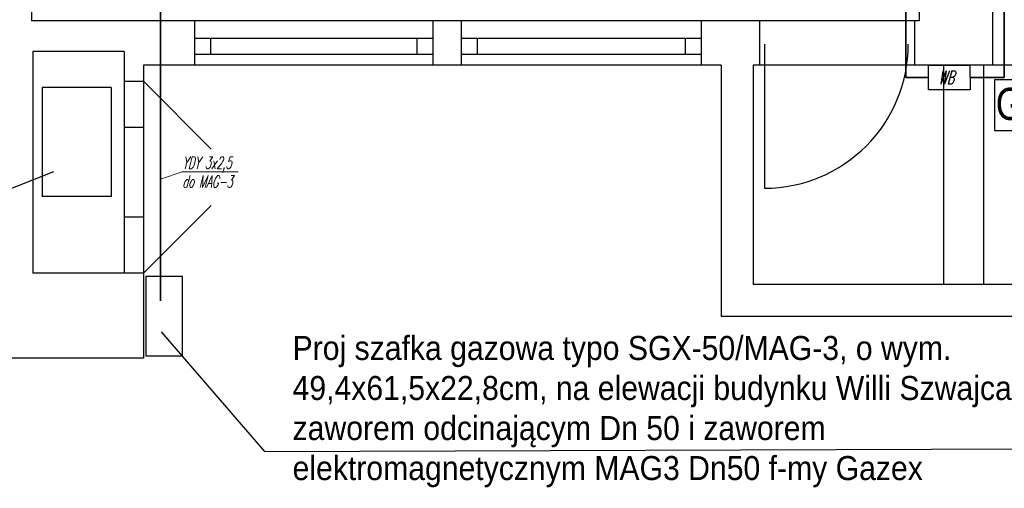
# Model space of a CAD drawing. Header units: millimetres. Extents: x 3448 to 3790, y 468 to 738.
# Tile 2 of 6: x 3552 to 3675, y 468 to 526. Entities that reach past the tile are written whole.
import ezdxf
from ezdxf.enums import TextEntityAlignment as Align

# ---------------------------------------------------------------- set-up
doc = ezdxf.new("R2010")
doc.units = ezdxf.units.MM
doc.linetypes.add('DASHED', pattern=[181.05, 120.7, -60.35])
doc.linetypes.add('DASHED2', pattern=[9.525, 6.35, -3.175])
for name, color, linetype, lineweight in [('Opisy', 2, 'Continuous', 20), ('Przewody', 1, 'Continuous', 35), ('Symbole', 3, 'Continuous', 30), ('Ściany', 8, 'Continuous', 30)]:
    doc.layers.add(name, color=color, linetype=linetype, lineweight=lineweight)
doc.styles.add('opis_szachtow', font='ARIALN.TTF')
doc.styles.add('Romans', font='romans.shx', dxfattribs={"oblique": 15, "height": 2})
doc.styles.get("Standard").update_dxf_attribs({"font": 'arial.ttf'})

# ---------------------------------------------------------------- blocks, each defined once
blk = doc.blocks.new('WB')
at = {"layer": 'Symbole'}
for p, q in [((1653.08, 361.05), (1653.08, 364.13)), ((1653.08, 364.13), (1658.25, 364.13)), ((1658.25, 364.13), (1658.25, 361.05)), ((1658.25, 361.05), (1653.08, 361.05))]:
    blk.add_line(p, q, dxfattribs=at)

msp = doc.modelspace()

# ---------------------------------------------------------------- linework, layer by layer
at = {"layer": 'Opisy', "ltscale": 0.5}
msp.add_line((3572.59, 507.02), (3569.88, 506.1), dxfattribs=at)
at = {"layer": 'Opisy', "ltscale": 25}
msp.add_line((3572.59, 507.02), (3579.57, 507.02), dxfattribs=at)
at = {"layer": 'Przewody', "ltscale": 0.5}
for p, q in [((3675.37, 518.82), (3675.37, 668.29)), ((3663.06, 518.82), (3663.06, 651.93)), ((3569.88, 571.51), (3569.88, 490.91)), ((3665.91, 518.82), (3663.06, 518.82)), ((3671.08, 518.82), (3675.37, 518.82))]:
    msp.add_line(p, q, dxfattribs=at)
at = {"layer": 'Ściany'}
for p, q in [((3673.88, 731.15), (3673.88, 520.36)), ((3664.72, 659.5), (3664.72, 525.9)), ((3553.72, 536.1), (3553.72, 525.9)), ((3664.72, 525.9), (3553.72, 525.9)), ((3574.12, 525.9), (3574.12, 520.36)), ((3603.92, 525.9), (3603.92, 520.36)), ((3607.46, 525.9), (3607.46, 520.36)), ((3637.46, 525.9), (3637.46, 520.36)), ((3644.76, 525.9), (3644.76, 520.36)), ((3664.16, 525.9), (3664.16, 520.36)), ((3603.92, 523.69), (3574.12, 523.69)), ((3576.12, 523.69), (3576.12, 521.68)), ((3601.92, 523.69), (3601.92, 521.68)), ((3637.46, 523.69), (3607.46, 523.69)), ((3609.46, 523.69), (3609.46, 521.68)), ((3635.46, 523.69), (3635.46, 521.68)), ((3553.92, 522.06), (3553.92, 494.36)), ((3565.32, 522.06), (3553.92, 522.06)), ((3565.32, 522.06), (3565.32, 494.36)), ((3645.37, 522.99), (3645.37, 504.99)), ((3603.92, 521.68), (3574.12, 521.68)), ((3637.46, 521.68), (3607.46, 521.68)), ((3639.99, 520.36), (3567.72, 520.36)), ((3567.72, 520.36), (3567.72, 483.76)), ((3639.99, 520.36), (3639.99, 488.96)), ((3692.99, 520.36), (3643.99, 520.36)), ((3643.99, 520.36), (3643.99, 492.96)), ((3667.79, 520.36), (3667.79, 492.96)), ((3672.79, 520.36), (3672.79, 492.96)), ((3565.32, 518.36), (3567.72, 518.36)), ((3576.2, 509.87), (3567.72, 518.36)), ((3563.7, 517.56), (3555.06, 517.56)), ((3555.06, 517.56), (3555.06, 503.96)), ((3563.7, 517.56), (3563.7, 503.96)), ((3567.72, 512.56), (3565.32, 512.56)), ((3539.02, 500.16), (3556.53, 507.09)), ((3563.7, 503.96), (3555.06, 503.96)), ((3576.2, 502.84), (3567.72, 494.36)), ((3567.72, 501.36), (3565.32, 501.36)), ((3565.32, 494.36), (3553.92, 494.36)), ((3567.72, 494.36), (3565.32, 494.36)), ((3692.88, 492.96), (3643.99, 492.96)), ((3693.12, 488.96), (3639.99, 488.96)), ((3569.95, 487.04), (3582.87, 472.08)), ((3567.72, 483.76), (3513.46, 483.76)), ((3582.87, 472.08), (3684.12, 472.43))]:
    msp.add_line(p, q, dxfattribs=at)
at = {"layer": 'Ściany', "linetype": 'Continuous', "ltscale": 0.6}
msp.add_lwpolyline([(3685.64, 518.54), (3674.14, 518.54), (3674.14, 512.19), (3685.64, 512.19), (3685.64, 518.54)], dxfattribs=at)
at = {"layer": 'Ściany'}
msp.add_lwpolyline([(3568.05, 493.94), (3568.05, 484.06), (3572.61, 484.06), (3572.61, 493.94), (3568.05, 493.94)], dxfattribs=at)
msp.add_arc((3645.37, 522.99), 18, 270, 0, dxfattribs=at)

# ---------------------------------------------------------------- block references
at = {"layer": 'Przewody', "linetype": 'DASHED2', "rotation": 0.09855942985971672}
msp.add_blockref('WB', (2013.46, 153.38), dxfattribs=at)

# ---------------------------------------------------------------- texts
at = {"layer": 'Opisy', "style": 'Romans', "oblique": 15, "width": 0.6}
msp.add_text('WB', height=1.658, rotation=0.0986, dxfattribs=at).set_placement((3667.16, 517.99))
for s, p in [('YDY 3x2,5', (3572.58, 508.17)), ('do MAG-3', (3572.58, 505.81))]:
    msp.add_text(s, height=1.5, dxfattribs=at).set_placement(p, align=Align.MIDDLE_LEFT)
at = {"layer": 'Ściany', "linetype": 'Continuous', "ltscale": 0.6, "style": 'opis_szachtow'}
msp.add_text('GWP', height=4, rotation=0.0828, dxfattribs=at).set_placement((3674.3, 513.52))
at = {"layer": 'Ściany', "linetype": 'DASHED', "insert": (3586.38, 486.53), "char_height": 3, "attachment_point": 1}
msp.add_mtext_dynamic_manual_height_columns('\\A1;{\\W0.9;Proj szafka gazowa typo SGX-50/MAG-3, o wym. 49,4x61,5x22,8cm, na elewacji budynku Willi Szwajcarskiej, z zaworem odcinającym Dn 50 i \\H1x;zaworem elektromagnetycznym MAG3 Dn50 f-my Gazex }', width=103.3764, gutter_width=0.625, heights=[0], dxfattribs=at)

doc.saveas('drawing.dxf')
